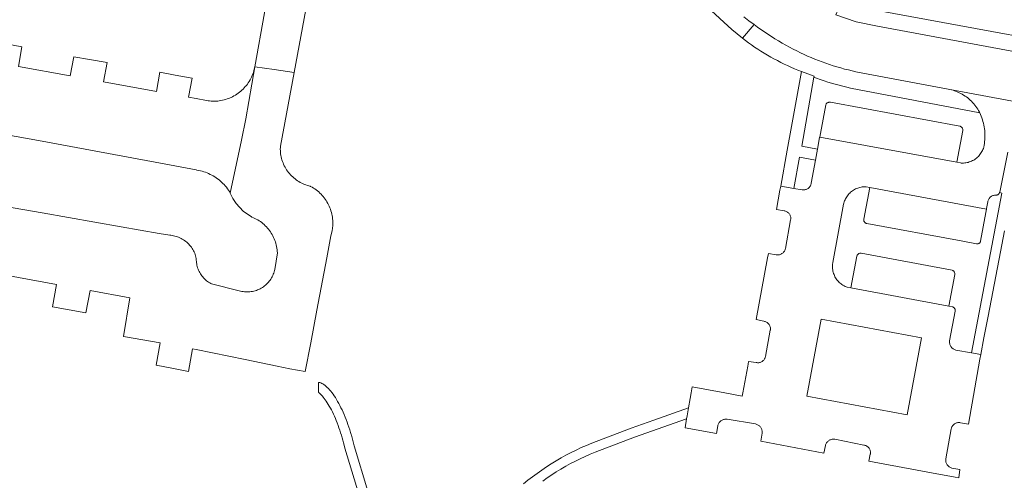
# Model space of a CAD drawing. Extents: x 146402 to 164798, y 455483 to 464134.
# Tile 243 of 256: x 157478 to 157601, y 460239 to 460297. Entities that reach past the tile are written whole.
import ezdxf

# ---------------------------------------------------------------- set-up
doc = ezdxf.new("R2010")
doc.units = 0
doc.header["$LTSCALE"] = 0.2
for name, color, linetype, lineweight in [('B-XX-VH-VERHARDING_BETONSTRAATSTEEN-GV', 252, 'CONTINUOUS', 18), ('B-XX-VH-VERHARDING_HALFVERHARDING-GV', 252, 'CONTINUOUS', 18), ('B-XX-VH-VERHARDING_STRAATBAKSTEEN-GV', 252, 'CONTINUOUS', 18), ('B-XX-VH-VERHARDING_TEGEL-GV', 252, 'CONTINUOUS', 18)]:
    doc.layers.add(name, color=color, linetype=linetype, lineweight=lineweight)

msp = doc.modelspace()

# ---------------------------------------------------------------- linework, layer by layer
at = {"layer": 'B-XX-VH-VERHARDING_BETONSTRAATSTEEN-GV'}
for points in [[(157579.494, 460286.451), (157579.422, 460286.455), (157579.349, 460286.45), (157579.278, 460286.438), (157579.209, 460286.418), (157579.142, 460286.39), (157579.094, 460286.35), (157579.051, 460286.304), (157579.015, 460286.253), (157578.985, 460286.198), (157578.963, 460286.14), (157578.956, 460286.116), (157578.299, 460282.525), (157578.186, 460282.065), (157595.39, 460278.918), (157596.134, 460282.903), (157596.139, 460282.964), (157596.137, 460283.026), (157596.126, 460283.087), (157596.108, 460283.146), (157596.082, 460283.202), (157596.05, 460283.255), (157596.01, 460283.302), (157595.965, 460283.344), (157595.915, 460283.38), (157595.861, 460283.41), (157595.803, 460283.432), (157595.768, 460283.441), (157579.528, 460286.447)], [(157599.092, 460273.061), (157584.471, 460275.767), (157583.732, 460271.776), (157583.723, 460271.718), (157583.723, 460271.659), (157583.73, 460271.6), (157583.745, 460271.543), (157583.768, 460271.488), (157583.798, 460271.438), (157583.835, 460271.391), (157583.877, 460271.35), (157583.925, 460271.315), (157583.977, 460271.287), (157584.032, 460271.266), (157584.089, 460271.253), (157584.096, 460271.252), (157595.917, 460269.054), (157597.84, 460268.697), (157597.899, 460268.688), (157597.959, 460268.687), (157598.018, 460268.695), (157598.076, 460268.71), (157598.131, 460268.732), (157598.183, 460268.762), (157598.23, 460268.798), (157598.272, 460268.841), (157598.308, 460268.889), (157598.337, 460268.94), (157598.359, 460268.996), (157598.37, 460269.036), (157599.013, 460272.63)], [(157583.39, 460267.511), (157583.33, 460267.519), (157583.27, 460267.519), (157583.21, 460267.512), (157583.152, 460267.496), (157583.096, 460267.473), (157583.044, 460267.442), (157582.996, 460267.405), (157582.954, 460267.362), (157582.918, 460267.314), (157582.888, 460267.262), (157582.866, 460267.206), (157582.854, 460267.163), (157582.086, 460263.17), (157594.395, 460260.876), (157595.137, 460264.857), (157595.143, 460264.918), (157595.141, 460264.978), (157595.132, 460265.038), (157595.114, 460265.096), (157595.089, 460265.152), (157595.057, 460265.203), (157595.019, 460265.25), (157594.974, 460265.292), (157594.925, 460265.327), (157594.871, 460265.356), (157594.821, 460265.375)], [(157590.944, 460256.899), (157578.362, 460259.257), (157576.561, 460249.583), (157589.144, 460247.251)]]:
    msp.add_lwpolyline(points, close=True, dxfattribs=at)
at = {"layer": 'B-XX-VH-VERHARDING_HALFVERHARDING-GV'}
for points in [[(157521.534, 460237.693), (157519.788, 460243.376), (157519.712, 460243.709), (157519.63, 460244.044), (157519.543, 460244.378), (157519.451, 460244.712), (157519.428, 460244.791), (157519.353, 460245.045), (157519.251, 460245.376), (157519.144, 460245.703), (157519.032, 460246.028), (157518.917, 460246.348), (157518.797, 460246.663), (157518.674, 460246.973), (157518.547, 460247.277), (157518.418, 460247.574), (157518.285, 460247.863), (157518.15, 460248.144), (157518.012, 460248.417), (157517.873, 460248.681), (157517.732, 460248.934), (157517.589, 460249.178), (157517.446, 460249.41), (157517.301, 460249.631), (157517.157, 460249.841), (157517.011, 460250.038), (157516.867, 460250.222), (157516.722, 460250.393), (157516.578, 460250.551), (157516.436, 460250.695), (157516.295, 460250.825), (157516.155, 460250.94), (157516.017, 460251.041), (157515.882, 460251.128), (157515.749, 460251.199), (157515.619, 460251.255), (157515.487, 460251.297), (157515.344, 460251.324), (157515.329, 460250.057), (157515.339, 460250.05), (157515.417, 460249.994), (157515.505, 460249.921), (157515.603, 460249.831), (157515.708, 460249.725), (157515.819, 460249.602), (157515.936, 460249.464), (157516.056, 460249.311), (157516.18, 460249.143), (157516.305, 460248.962), (157516.433, 460248.767), (157516.561, 460248.559), (157516.69, 460248.339), (157516.818, 460248.108), (157516.946, 460247.866), (157517.073, 460247.615), (157517.199, 460247.353), (157517.322, 460247.083), (157517.444, 460246.806), (157517.563, 460246.521), (157517.678, 460246.229), (157517.791, 460245.931), (157517.9, 460245.629), (157518.006, 460245.322), (157518.107, 460245.012), (157518.204, 460244.699), (157518.297, 460244.383), (157518.384, 460244.067), (157518.467, 460243.75), (157518.545, 460243.433), (157518.628, 460243.065), (157520.397, 460237.308)], [(157543.449, 460238.937), (157544.01, 460239.335), (157544.579, 460239.72), (157545.157, 460240.092), (157545.744, 460240.451), (157546.338, 460240.797), (157546.94, 460241.129), (157547.549, 460241.448), (157548.165, 460241.753), (157548.788, 460242.045), (157549.417, 460242.322), (157550.049, 460242.584), (157554.943, 460244.456), (157561.504, 460246.761), (157561.567, 460247.118), (157561.743, 460248.117), (157557.372, 460246.581), (157554.53, 460245.582), (157549.605, 460243.699), (157548.945, 460243.426), (157548.291, 460243.137), (157547.644, 460242.835), (157547.004, 460242.518), (157546.371, 460242.186), (157545.746, 460241.841), (157545.128, 460241.481), (157544.519, 460241.108), (157543.918, 460240.722), (157543.326, 460240.322), (157542.744, 460239.908), (157542.17, 460239.482), (157541.606, 460239.043), (157541.053, 460238.592)]]:
    msp.add_lwpolyline(points, dxfattribs=at)
at = {"layer": 'B-XX-VH-VERHARDING_STRAATBAKSTEEN-GV'}
msp.add_lwpolyline([(157514.288, 460315.019), (157511.744, 460315.453), (157510.993, 460311.268), (157507.344, 460290.883), (157509.775, 460290.538), (157512.267, 460290.184), (157516.463, 460312.806), (157516.796, 460314.591)], close=True, dxfattribs=at)
at = {"layer": 'B-XX-VH-VERHARDING_TEGEL-GV'}
for points in [[(157553.413, 460308.26), (157567.175, 460295.591), (157567.828, 460295.029), (157568.498, 460294.487), (157569.954, 460296.189), (157569.316, 460296.677), (157568.689, 460297.18)], [(157568.689, 460297.18), (157569.316, 460296.677), (157569.954, 460296.189), (157570.38, 460295.876), (157570.81, 460295.57), (157571.246, 460295.27), (157571.685, 460294.976), (157572.129, 460294.69), (157572.578, 460294.41), (157573.03, 460294.137), (157573.487, 460293.871), (157573.947, 460293.612), (157574.412, 460293.359), (157574.88, 460293.114), (157575.338, 460292.883), (157575.779, 460292.665), (157576.223, 460292.453), (157576.67, 460292.249), (157577.121, 460292.053), (157577.575, 460291.863), (157578.032, 460291.681), (157578.492, 460291.507), (157578.954, 460291.34), (157579.419, 460291.181), (157579.887, 460291.029), (157580.357, 460290.885), (157580.83, 460290.748), (157581.304, 460290.619), (157581.781, 460290.498), (157582.26, 460290.385), (157582.74, 460290.279), (157582.948, 460290.236), (157594.296, 460288.095), (157609.766, 460285.198)], [(157602.74, 460292.76), (157585.44, 460295.971), (157582.783, 460296.544), (157580.21, 460297.418)], [(157476.26, 460282.379), (157480.237, 460281.64), (157496.643, 460278.591), (157500, 460277.955), (157500.094, 460277.94), (157500.309, 460277.901), (157500.522, 460277.854), (157500.733, 460277.799), (157500.942, 460277.736), (157501.149, 460277.666), (157501.353, 460277.588), (157501.554, 460277.503), (157501.752, 460277.411), (157501.946, 460277.311), (157502.136, 460277.204), (157502.322, 460277.091), (157502.505, 460276.97), (157502.682, 460276.843), (157502.855, 460276.71), (157503.022, 460276.57), (157503.185, 460276.424), (157503.342, 460276.273), (157503.493, 460276.116), (157503.639, 460275.953), (157503.778, 460275.785), (157503.912, 460275.612), (157504.038, 460275.435), (157504.159, 460275.252), (157504.272, 460275.066), (157505.661, 460281.707), (157506.22, 460284.376), (157507.344, 460290.883), (157507.324, 460290.784), (157507.279, 460290.583), (157507.225, 460290.384), (157507.164, 460290.188), (157507.095, 460289.994), (157507.019, 460289.803), (157506.935, 460289.615), (157506.845, 460289.43), (157506.747, 460289.249), (157506.642, 460289.072), (157506.53, 460288.899), (157506.411, 460288.731), (157506.287, 460288.567), (157506.156, 460288.409), (157506.019, 460288.255), (157505.876, 460288.107), (157505.727, 460287.965), (157505.573, 460287.828), (157505.413, 460287.698), (157505.249, 460287.574), (157505.08, 460287.456), (157504.907, 460287.345), (157504.729, 460287.241), (157504.548, 460287.144), (157504.363, 460287.054), (157504.258, 460287.007), (157504.071, 460286.931), (157503.88, 460286.861), (157503.687, 460286.799), (157503.492, 460286.745), (157503.295, 460286.699), (157503.096, 460286.66), (157502.895, 460286.63), (157502.694, 460286.607), (157502.492, 460286.592), (157502.289, 460286.585), (157502.087, 460286.586), (157501.884, 460286.596), (157501.682, 460286.613), (157501.481, 460286.638), (157501.281, 460286.671), (157500, 460286.905), (157499.038, 460287.079), (157499.468, 460289.452), (157497.375, 460289.855), (157495.436, 460290.229), (157494.998, 460287.812), (157488.385, 460289.011), (157488.826, 460291.443), (157486.598, 460291.822), (157484.632, 460292.157), (157484.199, 460289.77), (157477.701, 460290.948), (157478.147, 460293.409), (157476.162, 460293.776)], [(157476.131, 460264.781), (157482.487, 460263.614), (157481.968, 460260.785), (157484.057, 460260.411), (157484.061, 460260.41), (157486.162, 460260.033), (157486.678, 460262.844), (157491.664, 460261.929), (157490.87, 460257.094), (157495.47, 460256.268), (157494.969, 460253.476), (157497.157, 460253.05), (157499.026, 460252.686), (157499.538, 460255.538), (157500, 460255.455), (157506.119, 460254.187), (157510.168, 460253.348), (157511.738, 460253.023), (157513.678, 460252.683), (157514.355, 460256.273), (157515.126, 460260.362), (157516.363, 460266.923), (157516.884, 460269.682), (157517.04, 460270.341), (157517.121, 460271.014), (157517.127, 460271.218), (157517.126, 460271.423), (157517.116, 460271.627), (157517.099, 460271.831), (157517.073, 460272.034), (157517.04, 460272.235), (157516.998, 460272.436), (157516.949, 460272.634), (157516.892, 460272.831), (157516.828, 460273.025), (157516.756, 460273.216), (157516.676, 460273.404), (157516.589, 460273.59), (157516.496, 460273.771), (157516.395, 460273.949), (157516.287, 460274.123), (157516.172, 460274.292), (157516.051, 460274.457), (157515.924, 460274.617), (157515.79, 460274.772), (157515.65, 460274.921), (157515.505, 460275.065), (157515.354, 460275.203), (157515.198, 460275.335), (157515.037, 460275.461), (157514.871, 460275.58), (157514.701, 460275.693), (157514.526, 460275.799), (157514.347, 460275.899), (157514.283, 460275.932), (157514.139, 460275.967), (157513.951, 460276.02), (157513.764, 460276.081), (157513.581, 460276.15), (157513.4, 460276.226), (157513.222, 460276.309), (157513.048, 460276.4), (157512.878, 460276.497), (157512.712, 460276.601), (157512.55, 460276.712), (157512.393, 460276.83), (157512.241, 460276.954), (157512.094, 460277.084), (157511.953, 460277.219), (157511.817, 460277.361), (157511.687, 460277.508), (157511.563, 460277.66), (157511.446, 460277.817), (157511.334, 460277.978), (157511.23, 460278.144), (157511.133, 460278.315), (157511.042, 460278.488), (157510.959, 460278.666), (157510.883, 460278.847), (157510.814, 460279.03), (157510.753, 460279.217), (157510.7, 460279.406), (157510.654, 460279.596), (157510.616, 460279.789), (157510.586, 460279.983), (157510.564, 460280.177), (157510.55, 460280.373), (157510.544, 460280.569), (157510.546, 460280.765), (157510.556, 460280.961), (157512.267, 460290.184), (157509.775, 460290.538), (157507.344, 460290.883), (157506.22, 460284.376), (157505.661, 460281.707), (157504.272, 460275.066), (157504.601, 460274.385), (157505.013, 460273.75), (157505.888, 460272.805), (157506.946, 460272.069), (157506.987, 460272.053), (157507.172, 460271.975), (157507.354, 460271.891), (157507.533, 460271.799), (157507.708, 460271.699), (157507.878, 460271.593), (157508.045, 460271.481), (157508.207, 460271.362), (157508.363, 460271.236), (157508.515, 460271.104), (157508.661, 460270.967), (157508.802, 460270.824), (157508.937, 460270.675), (157509.066, 460270.521), (157509.189, 460270.362), (157509.305, 460270.198), (157509.415, 460270.029), (157509.517, 460269.857), (157509.613, 460269.68), (157509.702, 460269.5), (157509.784, 460269.317), (157509.858, 460269.13), (157509.924, 460268.94), (157509.984, 460268.748), (157510.035, 460268.554), (157510.078, 460268.358), (157510.114, 460268.16), (157510.142, 460267.961), (157510.162, 460267.762), (157510.174, 460267.561), (157509.836, 460265.496), (157509.806, 460265.358), (157509.763, 460265.196), (157509.713, 460265.036), (157509.655, 460264.879), (157509.59, 460264.725), (157509.517, 460264.574), (157509.437, 460264.427), (157509.351, 460264.283), (157509.257, 460264.144), (157509.157, 460264.01), (157509.051, 460263.881), (157508.939, 460263.756), (157508.821, 460263.638), (157508.697, 460263.525), (157508.568, 460263.418), (157508.434, 460263.317), (157508.296, 460263.223), (157508.153, 460263.136), (157508.006, 460263.055), (157507.855, 460262.982), (157507.701, 460262.916), (157507.545, 460262.857), (157507.385, 460262.806), (157507.223, 460262.763), (157507.06, 460262.727), (157506.895, 460262.699), (157506.729, 460262.679), (157506.562, 460262.668), (157506.394, 460262.663), (157506.227, 460262.668), (157506.06, 460262.68), (157505.893, 460262.7), (157505.728, 460262.728), (157505.565, 460262.763), (157505.403, 460262.807), (157501.906, 460263.674), (157501.833, 460263.712), (157501.688, 460263.792), (157501.548, 460263.88), (157501.412, 460263.974), (157501.28, 460264.074), (157501.154, 460264.181), (157501.033, 460264.294), (157500.918, 460264.413), (157500.808, 460264.537), (157500.705, 460264.666), (157500.608, 460264.8), (157500.517, 460264.938), (157500.434, 460265.081), (157500.357, 460265.228), (157500.288, 460265.378), (157500.225, 460265.531), (157500.171, 460265.688), (157500.124, 460265.846), (157500.084, 460266.007), (157500.053, 460266.169), (157500.029, 460266.333), (157500.014, 460266.498), (157500.006, 460266.663), (157500.004, 460266.86), (157500, 460266.877), (157499.965, 460267.027), (157499.919, 460267.192), (157499.865, 460267.355), (157499.803, 460267.515), (157499.734, 460267.672), (157499.657, 460267.825), (157499.574, 460267.975), (157499.484, 460268.12), (157499.387, 460268.262), (157499.283, 460268.398), (157499.174, 460268.53), (157499.058, 460268.657), (157498.936, 460268.777), (157498.809, 460268.893), (157498.677, 460269.002), (157498.54, 460269.104), (157498.398, 460269.201), (157498.252, 460269.29), (157498.102, 460269.373), (157497.948, 460269.448), (157497.79, 460269.516), (157497.63, 460269.577), (157497.467, 460269.631), (157497.302, 460269.676), (157497.135, 460269.714), (157496.966, 460269.744), (157496.796, 460269.766), (157496.69, 460269.776), (157495.338, 460270.012), (157490.584, 460270.841), (157480.662, 460272.572), (157469.964, 460274.438)], [(157609.766, 460285.198), (157594.296, 460288.095), (157594.502, 460288.054), (157594.706, 460288.006), (157594.908, 460287.95), (157595.107, 460287.886), (157595.305, 460287.814), (157595.499, 460287.736), (157595.69, 460287.649), (157595.878, 460287.556), (157596.062, 460287.455), (157596.242, 460287.348), (157596.417, 460287.233), (157596.589, 460287.112), (157596.755, 460286.985), (157596.917, 460286.851), (157597.073, 460286.712), (157597.224, 460286.566), (157597.369, 460286.415), (157597.509, 460286.258), (157597.642, 460286.096), (157597.769, 460285.93), (157597.89, 460285.758), (157598.004, 460285.582), (157598.111, 460285.402), (157598.211, 460285.218), (157598.259, 460285.123), (157598.355, 460284.913), (157598.444, 460284.699), (157598.525, 460284.483), (157598.599, 460284.263), (157598.665, 460284.042), (157598.724, 460283.818), (157598.775, 460283.592), (157598.818, 460283.365), (157598.853, 460283.137), (157598.88, 460282.907), (157598.899, 460282.676), (157598.91, 460282.445), (157598.913, 460282.214), (157598.908, 460281.983), (157598.896, 460281.752), (157598.875, 460281.522), (157598.846, 460281.292), (157598.809, 460281.064), (157598.765, 460280.837), (157598.758, 460280.806), (157598.712, 460280.664), (157598.657, 460280.525), (157598.596, 460280.389), (157598.527, 460280.257), (157598.452, 460280.129), (157598.37, 460280.004), (157598.281, 460279.885), (157598.185, 460279.77), (157598.084, 460279.661), (157597.977, 460279.557), (157597.865, 460279.459), (157597.747, 460279.367), (157597.625, 460279.281), (157597.499, 460279.203), (157597.368, 460279.131), (157597.234, 460279.066), (157597.096, 460279.009), (157596.955, 460278.959), (157596.812, 460278.916), (157596.667, 460278.882), (157596.521, 460278.855), (157596.373, 460278.836), (157596.224, 460278.825), (157596.075, 460278.822), (157595.926, 460278.828), (157595.83, 460278.835), (157595.39, 460278.918), (157578.186, 460282.065), (157578.177, 460282.03), (157577.915, 460280.586), (157577.661, 460279.188), (157577.134, 460276.294), (157577.117, 460276.207), (157577.091, 460276.122), (157577.059, 460276.04), (157577.019, 460275.961), (157576.972, 460275.886), (157576.918, 460275.816), (157576.858, 460275.751), (157576.793, 460275.691), (157576.722, 460275.637), (157576.647, 460275.59), (157576.568, 460275.551), (157576.486, 460275.518), (157576.401, 460275.493), (157576.314, 460275.475), (157576.226, 460275.466), (157576.138, 460275.464), (157576.05, 460275.471), (157575.995, 460275.479), (157574.935, 460275.651), (157573.297, 460275.93), (157573.206, 460275.432), (157572.763, 460273.015), (157572.775, 460273.013), (157573.729, 460272.829), (157573.815, 460272.815), (157573.899, 460272.793), (157573.981, 460272.764), (157574.059, 460272.727), (157574.134, 460272.683), (157574.204, 460272.633), (157574.27, 460272.576), (157574.33, 460272.513), (157574.384, 460272.446), (157574.431, 460272.373), (157574.472, 460272.296), (157574.505, 460272.216), (157574.531, 460272.134), (157574.549, 460272.049), (157574.56, 460271.963), (157574.562, 460271.876), (157574.556, 460271.79), (157574.543, 460271.704), (157574.54, 460271.693), (157573.885, 460268.115), (157573.866, 460268.028), (157573.838, 460267.944), (157573.803, 460267.863), (157573.761, 460267.784), (157573.712, 460267.711), (157573.657, 460267.641), (157573.596, 460267.578), (157573.529, 460267.519), (157573.457, 460267.468), (157573.381, 460267.422), (157573.301, 460267.384), (157573.217, 460267.354), (157573.132, 460267.33), (157573.045, 460267.315), (157572.956, 460267.308), (157572.868, 460267.308), (157572.779, 460267.317), (157572.738, 460267.324), (157571.751, 460267.484), (157571.651, 460266.935), (157570.234, 460259.194), (157571.177, 460258.985), (157571.264, 460258.969), (157571.348, 460258.946), (157571.431, 460258.914), (157571.51, 460258.875), (157571.585, 460258.83), (157571.655, 460258.777), (157571.721, 460258.719), (157571.781, 460258.655), (157571.835, 460258.585), (157571.882, 460258.511), (157571.923, 460258.433), (157571.956, 460258.351), (157571.982, 460258.267), (157572, 460258.181), (157572.01, 460258.094), (157572.012, 460258.006), (157572.006, 460257.918), (157571.996, 460257.853), (157571.386, 460254.581), (157571.367, 460254.496), (157571.341, 460254.412), (157571.307, 460254.332), (157571.266, 460254.255), (157571.217, 460254.181), (157571.163, 460254.113), (157571.102, 460254.05), (157571.036, 460253.992), (157570.965, 460253.941), (157570.889, 460253.897), (157570.81, 460253.86), (157570.728, 460253.83), (157570.643, 460253.808), (157570.557, 460253.793), (157570.47, 460253.786), (157570.382, 460253.788), (157570.295, 460253.797), (157570.241, 460253.807), (157569.274, 460253.945), (157569.211, 460253.599), (157569.164, 460253.342), (157568.553, 460250), (157568.48, 460249.597), (157566.281, 460250), (157562.213, 460250.743), (157562.075, 460250), (157561.954, 460249.315), (157561.743, 460248.117), (157561.567, 460247.118), (157561.504, 460246.761), (157561.304, 460245.621), (157565.237, 460244.904), (157565.409, 460245.868), (157565.433, 460245.957), (157565.464, 460246.044), (157565.502, 460246.128), (157565.548, 460246.209), (157565.6, 460246.284), (157565.659, 460246.356), (157565.724, 460246.422), (157565.794, 460246.482), (157565.869, 460246.535), (157565.949, 460246.582), (157566.032, 460246.622), (157566.119, 460246.655), (157566.207, 460246.68), (157566.298, 460246.697), (157566.39, 460246.707), (157566.483, 460246.708), (157566.575, 460246.701), (157566.584, 460246.7), (157570.15, 460246.106), (157570.238, 460246.084), (157570.323, 460246.055), (157570.405, 460246.018), (157570.484, 460245.974), (157570.559, 460245.924), (157570.629, 460245.867), (157570.694, 460245.803), (157570.752, 460245.735), (157570.805, 460245.661), (157570.851, 460245.584), (157570.889, 460245.502), (157570.921, 460245.417), (157570.944, 460245.33), (157570.96, 460245.241), (157570.968, 460245.151), (157570.968, 460245.061), (157570.96, 460244.971), (157570.959, 460244.963), (157570.788, 460243.942), (157578.722, 460242.443), (157578.905, 460243.412), (157578.932, 460243.5), (157578.967, 460243.585), (157579.01, 460243.667), (157579.059, 460243.745), (157579.114, 460243.819), (157579.176, 460243.887), (157579.244, 460243.949), (157579.316, 460244.006), (157579.394, 460244.056), (157579.475, 460244.099), (157579.56, 460244.135), (157579.648, 460244.164), (157579.738, 460244.185), (157579.829, 460244.197), (157579.921, 460244.202), (157580.013, 460244.199), (157580.072, 460244.193), (157583.738, 460243.465), (157583.824, 460243.447), (157583.908, 460243.422), (157583.99, 460243.389), (157584.068, 460243.348), (157584.142, 460243.301), (157584.211, 460243.247), (157584.275, 460243.187), (157584.334, 460243.122), (157584.387, 460243.051), (157584.432, 460242.976), (157584.471, 460242.898), (157584.502, 460242.815), (157584.526, 460242.731), (157584.542, 460242.644), (157584.551, 460242.557), (157584.551, 460242.469), (157584.543, 460242.382), (157584.529, 460242.304), (157584.369, 460241.454), (157592.213, 460239.983), (157595.161, 460239.452), (157595.619, 460239.37), (157595.748, 460240.394), (157594.779, 460240.577), (157594.691, 460240.604), (157594.606, 460240.639), (157594.524, 460240.681), (157594.446, 460240.731), (157594.372, 460240.786), (157594.304, 460240.848), (157594.242, 460240.916), (157594.185, 460240.988), (157594.135, 460241.066), (157594.092, 460241.147), (157594.056, 460241.232), (157594.027, 460241.32), (157594.006, 460241.409), (157593.994, 460241.501), (157593.989, 460241.593), (157593.992, 460241.685), (157593.998, 460241.744), (157594.691, 460245.476), (157594.709, 460245.562), (157594.735, 460245.646), (157594.768, 460245.728), (157594.808, 460245.806), (157594.856, 460245.88), (157594.91, 460245.949), (157594.97, 460246.014), (157595.035, 460246.072), (157595.106, 460246.124), (157595.181, 460246.17), (157595.26, 460246.209), (157595.342, 460246.24), (157595.427, 460246.264), (157595.514, 460246.28), (157595.601, 460246.288), (157595.689, 460246.288), (157595.777, 460246.28), (157595.852, 460246.267), (157596.831, 460246.082), (157598.275, 460254.212), (157598.39, 460254.812), (157597.22, 460255.021), (157595.274, 460255.378), (157595.186, 460255.402), (157595.101, 460255.433), (157595.019, 460255.471), (157594.941, 460255.517), (157594.867, 460255.569), (157594.797, 460255.628), (157594.734, 460255.692), (157594.676, 460255.762), (157594.624, 460255.837), (157594.58, 460255.916), (157594.542, 460255.999), (157594.512, 460256.084), (157594.49, 460256.172), (157594.475, 460256.261), (157594.468, 460256.352), (157594.47, 460256.442), (157594.479, 460256.533), (157594.481, 460256.545), (157595.189, 460260.262), (157595.196, 460260.322), (157595.194, 460260.382), (157595.185, 460260.442), (157595.168, 460260.5), (157595.144, 460260.555), (157595.112, 460260.606), (157595.074, 460260.653), (157595.03, 460260.694), (157594.981, 460260.73), (157594.928, 460260.758), (157594.871, 460260.779), (157594.846, 460260.786), (157594.395, 460260.876), (157582.086, 460263.17), (157581.647, 460263.254), (157581.508, 460263.306), (157581.372, 460263.365), (157581.24, 460263.432), (157581.111, 460263.506), (157580.986, 460263.586), (157580.866, 460263.674), (157580.751, 460263.767), (157580.641, 460263.867), (157580.537, 460263.972), (157580.438, 460264.083), (157580.345, 460264.199), (157580.259, 460264.32), (157580.18, 460264.445), (157580.107, 460264.574), (157580.042, 460264.707), (157579.984, 460264.844), (157579.933, 460264.983), (157579.889, 460265.125), (157579.854, 460265.269), (157579.826, 460265.415), (157579.806, 460265.562), (157579.795, 460265.71), (157579.791, 460265.858), (157579.795, 460266.006), (157579.807, 460266.154), (157579.827, 460266.301), (157579.835, 460266.348), (157581.192, 460273.655), (157581.225, 460273.799), (157581.266, 460273.942), (157581.315, 460274.081), (157581.371, 460274.218), (157581.435, 460274.352), (157581.505, 460274.482), (157581.583, 460274.608), (157581.667, 460274.73), (157581.758, 460274.847), (157581.855, 460274.959), (157581.957, 460275.066), (157582.066, 460275.166), (157582.179, 460275.261), (157582.298, 460275.35), (157582.421, 460275.432), (157582.549, 460275.507), (157582.68, 460275.576), (157582.815, 460275.637), (157582.953, 460275.69), (157583.094, 460275.736), (157583.236, 460275.775), (157583.381, 460275.806), (157583.528, 460275.829), (157583.675, 460275.844), (157583.823, 460275.85), (157583.971, 460275.85), (157584.027, 460275.847), (157584.471, 460275.767), (157599.092, 460273.061), (157599.101, 460273.109), (157599.264, 460273.961), (157599.282, 460274.049), (157599.308, 460274.134), (157599.341, 460274.217), (157599.381, 460274.297), (157599.429, 460274.372), (157599.483, 460274.443), (157599.543, 460274.509), (157599.609, 460274.57), (157599.68, 460274.624), (157599.756, 460274.672), (157599.835, 460274.712), (157599.918, 460274.746), (157600.003, 460274.772), (157600.091, 460274.79), (157600.18, 460274.8), (157600.269, 460274.802), (157600.334, 460274.799), (157600.396, 460274.81), (157600.457, 460274.829), (157600.514, 460274.855), (157600.568, 460274.888), (157600.617, 460274.928), (157600.661, 460274.974), (157600.699, 460275.025), (157600.73, 460275.08), (157600.753, 460275.137), (157600.754, 460275.14), (157600.763, 460275.17), (157601.766, 460280.178)], [(157601.766, 460280.178), (157600.763, 460275.17), (157600.754, 460275.14), (157600.753, 460275.137), (157601.019, 460275.07), (157597.22, 460255.021), (157598.39, 460254.812), (157598.789, 460256.893), (157599.31, 460259.605), (157600.865, 460267.713), (157601.366, 460270.322)]]:
    msp.add_lwpolyline(points, dxfattribs=at)
for points in [[(157581.64, 460298.96), (157580.507, 460299.412), (157580.5, 460298.1), (157580.21, 460297.418), (157582.783, 460296.544), (157585.44, 460295.971), (157602.74, 460292.76), (157619.03, 460289.75), (157619.432, 460289.668), (157619.76, 460291.65), (157618.69, 460291.848), (157585.44, 460297.961), (157584.987, 460298.049), (157584.535, 460298.142), (157583.072, 460298.496)], [(157570.38, 460295.876), (157569.954, 460296.189), (157568.498, 460294.487), (157568.874, 460294.198), (157569.254, 460293.914), (157569.639, 460293.638), (157570.028, 460293.367), (157570.423, 460293.104), (157570.821, 460292.847), (157571.224, 460292.597), (157571.631, 460292.354), (157572.042, 460292.117), (157572.457, 460291.888), (157572.876, 460291.666), (157573.298, 460291.45), (157573.724, 460291.242), (157574.153, 460291.041), (157574.586, 460290.848), (157575.022, 460290.661), (157575.461, 460290.482), (157575.903, 460290.311), (157575.927, 460290.302), (157577.486, 460289.715), (157577.464, 460289.603), (157577.8, 460289.475), (157578.265, 460289.306), (157578.732, 460289.144), (157579.202, 460288.99), (157579.674, 460288.843), (157580.148, 460288.704), (157580.625, 460288.573), (157581.104, 460288.45), (157581.584, 460288.334), (157582.067, 460288.226), (157598.259, 460285.123), (157598.211, 460285.218), (157598.111, 460285.402), (157598.004, 460285.582), (157597.89, 460285.758), (157597.769, 460285.93), (157597.642, 460286.096), (157597.509, 460286.258), (157597.369, 460286.415), (157597.224, 460286.566), (157597.073, 460286.712), (157596.917, 460286.851), (157596.755, 460286.985), (157596.589, 460287.112), (157596.417, 460287.233), (157596.242, 460287.348), (157596.062, 460287.455), (157595.878, 460287.556), (157595.69, 460287.649), (157595.499, 460287.736), (157595.305, 460287.814), (157595.107, 460287.886), (157594.908, 460287.95), (157594.706, 460288.006), (157594.502, 460288.054), (157594.296, 460288.095), (157582.948, 460290.236), (157582.74, 460290.279), (157582.26, 460290.385), (157581.781, 460290.498), (157581.304, 460290.619), (157580.83, 460290.748), (157580.357, 460290.885), (157579.887, 460291.029), (157579.419, 460291.181), (157578.954, 460291.34), (157578.492, 460291.507), (157578.032, 460291.681), (157577.575, 460291.863), (157577.121, 460292.053), (157576.67, 460292.249), (157576.223, 460292.453), (157575.779, 460292.665), (157575.338, 460292.883), (157574.88, 460293.114), (157574.412, 460293.359), (157573.947, 460293.612), (157573.487, 460293.871), (157573.03, 460294.137), (157572.578, 460294.41), (157572.129, 460294.69), (157571.685, 460294.976), (157571.246, 460295.27), (157570.81, 460295.57)], [(157577.486, 460289.715), (157575.927, 460290.302), (157575.167, 460286.148), (157574.666, 460283.413), (157574.123, 460280.448), (157573.297, 460275.93), (157574.935, 460275.651), (157575.654, 460279.571), (157577.661, 460279.188), (157577.915, 460280.586), (157575.94, 460280.943), (157577.464, 460289.603)], [(157576.561, 460249.583), (157578.362, 460259.257), (157590.944, 460256.899), (157589.144, 460247.251)]]:
    msp.add_lwpolyline(points, close=True, dxfattribs=at)

doc.saveas('drawing.dxf')
